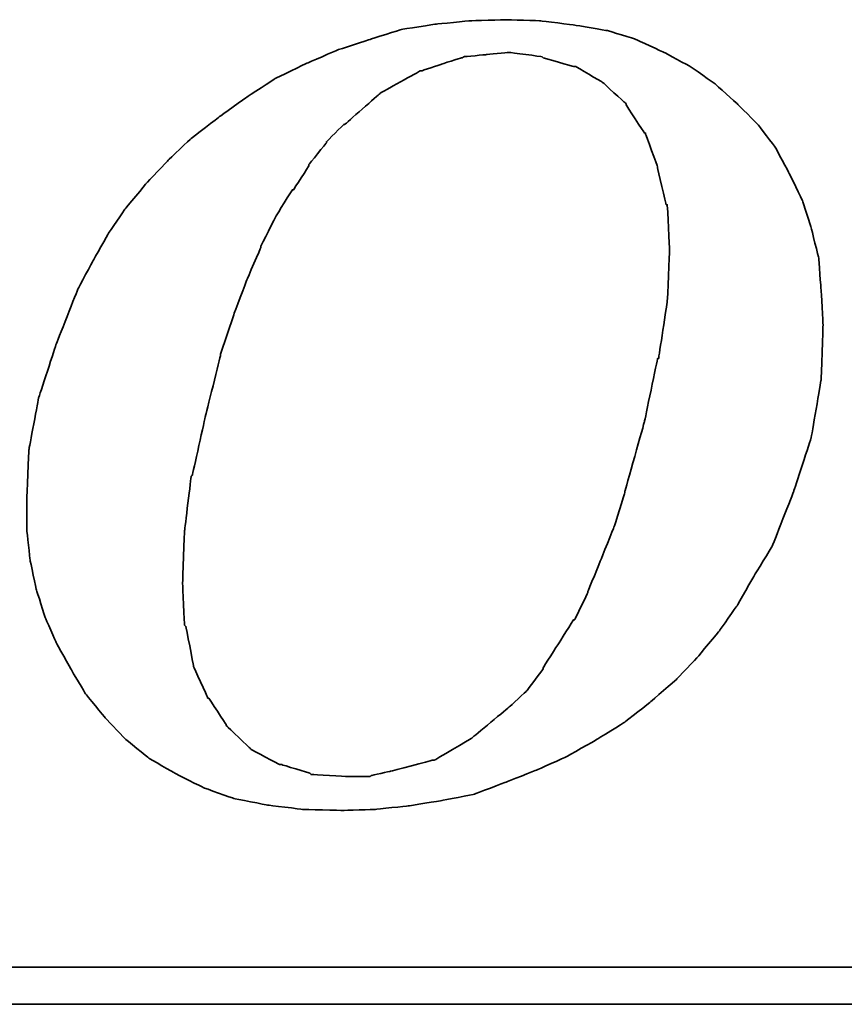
# Model space of a CAD drawing. Header units: millimetres. Extents: x 467 to 837, y 501 to 636.
# Tile 44 of 50: x 752 to 757, y 541 to 547. Entities that reach past the tile are written whole.
import ezdxf

# ---------------------------------------------------------------- set-up
doc = ezdxf.new("R2010")
doc.units = ezdxf.units.MM
doc.layers.add('DIM', color=4, linetype='CONTINUOUS')
doc.layers.add('layer 1', color=7, linetype='CONTINUOUS')

# ---------------------------------------------------------------- blocks, each defined once
blk = doc.blocks.new('TBI MOTION logo(完整正式版)')
at = {"layer": 'layer 1', "color": 22, "lineweight": 35}
for points, knots in [([(35.79625, -6.98375), (35.79625, -6.98375), (36.23125, -7.43875), (36.23125, -7.43875), (36.23125, -7.43875), (36.23125, -7.43875), (36.75625, -7.87125), (36.75625, -7.87125), (36.75625, -7.87125), (36.75625, -7.87125), (37.33125, -8.20375), (37.33125, -8.20375), (37.33125, -8.20375), (37.33125, -8.20375), (37.95625, -8.51875), (37.95625, -8.51875), (37.95625, -8.51875), (37.95625, -8.51875), (38.62625, -8.75875), (38.62625, -8.75875), (38.62625, -8.75875), (38.62625, -8.75875), (39.37125, -8.90375), (39.37125, -8.90375), (39.37125, -8.90375), (39.37125, -8.90375), (40.14125, -8.99875), (40.14125, -8.99875), (40.14125, -8.99875), (40.14125, -8.99875), (41.02625, -9.02375), (41.02625, -9.02375), (41.02625, -9.02375), (41.02625, -9.02375), (41.74625, -8.99875), (41.74625, -8.99875), (41.74625, -8.99875), (41.74625, -8.99875), (42.46625, -8.92375), (42.46625, -8.92375), (42.46625, -8.92375), (42.46625, -8.92375), (43.21125, -8.80625), (43.21125, -8.80625), (43.21125, -8.80625), (43.21125, -8.80625), (43.93125, -8.66375), (43.93125, -8.66375), (43.93125, -8.66375), (43.93125, -8.66375), (44.62625, -8.39875), (44.62625, -8.39875), (44.62625, -8.39875), (44.62625, -8.39875), (45.29625, -8.13375), (45.29625, -8.13375), (45.29625, -8.13375), (45.29625, -8.13375), (45.94625, -7.84375), (45.94625, -7.84375), (45.94625, -7.84375), (45.94625, -7.84375), (46.61625, -7.46375), (46.61625, -7.46375), (46.61625, -7.46375), (46.61625, -7.46375), (47.24125, -7.07875), (47.24125, -7.07875), (47.24125, -7.07875), (47.24125, -7.07875), (47.81625, -6.62375), (47.81625, -6.62375), (47.81625, -6.62375), (47.81625, -6.62375), (48.36875, -6.14375), (48.36875, -6.14375), (48.36875, -6.14375), (48.36875, -6.14375), (48.84625, -5.64125), (48.84625, -5.64125), (48.84625, -5.64125), (48.84625, -5.64125), (49.32625, -5.06375), (49.32625, -5.06375), (49.32625, -5.06375), (49.32625, -5.06375), (49.71125, -4.51374), (49.71125, -4.51374), (49.71125, -4.51374), (49.71125, -4.51374), (50.09625, -3.83874), (50.09625, -3.83874), (50.09625, -3.83874), (50.09625, -3.83874), (50.48125, -3.21374), (50.48125, -3.21374), (50.48125, -3.21374), (50.48125, -3.21374), (50.96125, -1.99125), (50.96125, -1.99125), (50.96125, -1.99125), (50.96125, -1.99125), (51.34375, -0.81875), (51.34375, -0.81875), (51.34375, -0.81875), (51.34375, -0.81875), (51.56125, 0.45624), (51.56125, 0.45624), (51.56125, 0.45624), (51.56125, 0.45624), (51.60625, 1.67624), (51.60625, 1.67624), (51.60625, 1.67624), (51.60625, 1.67624), (51.56125, 2.44625), (51.56125, 2.44625), (51.56125, 2.44625), (51.56125, 2.44625), (51.51125, 3.14125), (51.51125, 3.14125), (51.51125, 3.14125), (51.51125, 3.14125), (51.34375, 3.81125), (51.34375, 3.81125), (51.34375, 3.81125), (51.34375, 3.81125), (51.15125, 4.41125), (51.15125, 4.41125), (51.15125, 4.41125), (51.15125, 4.41125), (50.86125, 5.01125), (50.86125, 5.01125), (50.86125, 5.01125), (50.86125, 5.01125), (50.55125, 5.58875), (50.55125, 5.58875), (50.55125, 5.58875), (50.55125, 5.58875), (50.16625, 6.09125), (50.16625, 6.09125), (50.16625, 6.09125), (50.16625, 6.09125), (49.71125, 6.54875), (49.71125, 6.54875), (49.71125, 6.54875), (49.71125, 6.54875), (49.23125, 6.98125), (49.23125, 6.98125), (49.23125, 6.98125), (49.23125, 6.98125), (48.67875, 7.36625), (48.67875, 7.36625), (48.67875, 7.36625), (48.67875, 7.36625), (48.10375, 7.67625), (48.10375, 7.67625), (48.10375, 7.67625), (48.10375, 7.67625), (47.48125, 7.96375), (47.48125, 7.96375), (47.48125, 7.96375), (47.48125, 7.96375), (46.85625, 8.15625), (46.85625, 8.15625), (46.85625, 8.15625), (46.85625, 8.15625), (46.13625, 8.27624), (46.13625, 8.27624), (46.13625, 8.27624), (46.13625, 8.27624), (45.39125, 8.37125), (45.39125, 8.37125), (45.39125, 8.37125), (45.39125, 8.37125), (44.62625, 8.39624), (44.62625, 8.39624), (44.62625, 8.39624), (44.62625, 8.39624), (43.83625, 8.37125), (43.83625, 8.37125), (43.83625, 8.37125), (43.83625, 8.37125), (43.09125, 8.30125), (43.09125, 8.30125), (43.09125, 8.30125), (43.09125, 8.30125), (42.32125, 8.18125), (42.32125, 8.18125), (42.32125, 8.18125), (42.32125, 8.18125), (41.62875, 7.96375), (41.62875, 7.96375), (41.62875, 7.96375), (41.62875, 7.96375), (40.90625, 7.72625), (40.90625, 7.72625), (40.90625, 7.72625), (40.90625, 7.72625), (40.23624, 7.43625), (40.23624, 7.43625), (40.23624, 7.43625), (40.23624, 7.43625), (39.54124, 7.10125), (39.54124, 7.10125), (39.54124, 7.10125), (39.54124, 7.10125), (38.91625, 6.69125), (38.91625, 6.69125), (38.91625, 6.69125), (38.91625, 6.69125), (38.31625, 6.26125), (38.31625, 6.26125), (38.31625, 6.26125), (38.31625, 6.26125), (37.69125, 5.78125), (37.69125, 5.78125), (37.69125, 5.78125), (37.69125, 5.78125), (37.18625, 5.30125), (37.18625, 5.30125), (37.18625, 5.30125), (37.18625, 5.30125), (36.70625, 4.79624), (36.70625, 4.79624), (36.70625, 4.79624), (36.70625, 4.79624), (36.23125, 4.22125), (36.23125, 4.22125), (36.23125, 4.22125), (36.23125, 4.22125), (35.87124, 3.69375), (35.87124, 3.69375), (35.87124, 3.69375), (35.87124, 3.69375), (35.53125, 3.09125), (35.53125, 3.09125), (35.53125, 3.09125), (35.53125, 3.09125), (35.19875, 2.47125), (35.19875, 2.47125), (35.19875, 2.47125), (35.19875, 2.47125), (34.71625, 1.24625), (34.71625, 1.24625), (34.71625, 1.24625), (34.71625, 1.24625), (34.33125, 0.06874), (34.33125, 0.06874), (34.33125, 0.06874), (34.33125, 0.06874), (34.11625, -1.07875), (34.11625, -1.07875), (34.11625, -1.07875), (34.11625, -1.07875), (34.07125, -2.15875), (34.07125, -2.15875), (34.07125, -2.15875), (34.07125, -2.15875), (34.07125, -2.85375), (34.07125, -2.85375), (34.07125, -2.85375), (34.07125, -2.85375), (34.14125, -3.50375), (34.14125, -3.50375), (34.14125, -3.50375), (34.14125, -3.50375), (34.28625, -4.17375), (34.28625, -4.17375), (34.28625, -4.17375), (34.28625, -4.17375), (34.47625, -4.77624), (34.47625, -4.77624), (34.47625, -4.77624), (34.47625, -4.77624), (34.71625, -5.32625), (34.71625, -5.32625), (34.71625, -5.32625), (34.71625, -5.32625), (35.05375, -5.92875), (35.05375, -5.92875), (35.05375, -5.92875), (35.05375, -5.92875), (35.36375, -6.45375), (35.36375, -6.45375), (35.36375, -6.45375), (35.36375, -6.45375), (35.79625, -6.98375), (35.79625, -6.98375)], [0, 0, 0, 0, 0.01388889, 0.01388889, 0.01388889, 0.0138889, 0.02777778, 0.02777778, 0.02777778, 0.02777779, 0.04166667, 0.04166667, 0.04166667, 0.04166668, 0.05555556, 0.05555556, 0.05555556, 0.05555557, 0.06944444, 0.06944444, 0.06944444, 0.06944445, 0.08333333, 0.08333333, 0.08333333, 0.08333334, 0.09722222, 0.09722222, 0.09722222, 0.09722223, 0.11111111, 0.11111111, 0.11111111, 0.11111112, 0.125, 0.125, 0.125, 0.12500001, 0.13888889, 0.13888889, 0.13888889, 0.1388889, 0.15277778, 0.15277778, 0.15277778, 0.15277779, 0.16666667, 0.16666667, 0.16666667, 0.16666668, 0.18055556, 0.18055556, 0.18055556, 0.18055557, 0.19444444, 0.19444444, 0.19444444, 0.19444445, 0.20833333, 0.20833333, 0.20833333, 0.20833334, 0.22222222, 0.22222222, 0.22222222, 0.22222223, 0.23611111, 0.23611111, 0.23611111, 0.23611112, 0.25, 0.25, 0.25, 0.25000001, 0.26388889, 0.26388889, 0.26388889, 0.2638889, 0.27777778, 0.27777778, 0.27777778, 0.27777779, 0.29166667, 0.29166667, 0.29166667, 0.29166668, 0.30555556, 0.30555556, 0.30555556, 0.30555557, 0.31944444, 0.31944444, 0.31944444, 0.31944445, 0.33333333, 0.33333333, 0.33333333, 0.33333334, 0.34722222, 0.34722222, 0.34722222, 0.34722223, 0.36111111, 0.36111111, 0.36111111, 0.36111112, 0.375, 0.375, 0.375, 0.37500001, 0.38888889, 0.38888889, 0.38888889, 0.3888889, 0.40277778, 0.40277778, 0.40277778, 0.40277779, 0.41666667, 0.41666667, 0.41666667, 0.41666668, 0.43055556, 0.43055556, 0.43055556, 0.43055557, 0.44444444, 0.44444444, 0.44444444, 0.44444445, 0.45833333, 0.45833333, 0.45833333, 0.45833334, 0.47222222, 0.47222222, 0.47222222, 0.47222223, 0.48611111, 0.48611111, 0.48611111, 0.48611112, 0.5, 0.5, 0.5, 0.50000001, 0.51388889, 0.51388889, 0.51388889, 0.5138889, 0.52777778, 0.52777778, 0.52777778, 0.52777779, 0.54166667, 0.54166667, 0.54166667, 0.54166668, 0.55555556, 0.55555556, 0.55555556, 0.55555557, 0.56944444, 0.56944444, 0.56944444, 0.56944445, 0.58333333, 0.58333333, 0.58333333, 0.58333334, 0.59722222, 0.59722222, 0.59722222, 0.59722223, 0.61111111, 0.61111111, 0.61111111, 0.61111112, 0.625, 0.625, 0.625, 0.62500001, 0.63888889, 0.63888889, 0.63888889, 0.6388889, 0.65277778, 0.65277778, 0.65277778, 0.65277779, 0.66666667, 0.66666667, 0.66666667, 0.66666668, 0.68055556, 0.68055556, 0.68055556, 0.68055557, 0.69444444, 0.69444444, 0.69444444, 0.69444445, 0.70833333, 0.70833333, 0.70833333, 0.70833334, 0.72222222, 0.72222222, 0.72222222, 0.72222223, 0.73611111, 0.73611111, 0.73611111, 0.73611112, 0.75, 0.75, 0.75, 0.75000001, 0.76388889, 0.76388889, 0.76388889, 0.7638889, 0.77777778, 0.77777778, 0.77777778, 0.77777779, 0.79166667, 0.79166667, 0.79166667, 0.79166668, 0.80555556, 0.80555556, 0.80555556, 0.80555557, 0.81944444, 0.81944444, 0.81944444, 0.81944445, 0.83333333, 0.83333333, 0.83333333, 0.83333334, 0.84722222, 0.84722222, 0.84722222, 0.84722223, 0.86111111, 0.86111111, 0.86111111, 0.86111112, 0.875, 0.875, 0.875, 0.87500001, 0.88888889, 0.88888889, 0.88888889, 0.8888889, 0.90277778, 0.90277778, 0.90277778, 0.90277779, 0.91666667, 0.91666667, 0.91666667, 0.91666668, 0.93055556, 0.93055556, 0.93055556, 0.93055557, 0.94444444, 0.94444444, 0.94444444, 0.94444445, 0.95833333, 0.95833333, 0.95833333, 0.95833334, 0.97222222, 0.97222222, 0.97222222, 0.97222223, 0.98611111, 0.98611111, 0.98611111, 0.98611112, 1, 1, 1, 1]), ([(38.33875, 1.03124), (38.33875, 1.03124), (38.62625, 1.89625), (38.62625, 1.89625), (38.62625, 1.89625), (38.62625, 1.89625), (38.91625, 2.66375), (38.91625, 2.66375), (38.91625, 2.66375), (38.91625, 2.66375), (39.22625, 3.38125), (39.22625, 3.38125), (39.22625, 3.38125), (39.22625, 3.38125), (39.22625, 3.40624), (39.22625, 3.40624), (39.22625, 3.40624), (39.22625, 3.40624), (39.56124, 4.07624), (39.56124, 4.07624), (39.56124, 4.07624), (39.56124, 4.07624), (39.92125, 4.65125), (39.92125, 4.65125), (39.92125, 4.65125), (39.92125, 4.65125), (39.94625, 4.65125), (39.94625, 4.65125), (39.94625, 4.65125), (39.94625, 4.65125), (40.28125, 5.17875), (40.28125, 5.17875), (40.28125, 5.17875), (40.28125, 5.17875), (40.28125, 5.20375), (40.28125, 5.20375), (40.28125, 5.20375), (40.28125, 5.20375), (40.66875, 5.68625), (40.66875, 5.68625), (40.66875, 5.68625), (40.66875, 5.68625), (40.66875, 5.70625), (40.66875, 5.70625), (40.66875, 5.70625), (40.66875, 5.70625), (41.05124, 6.09125), (41.05124, 6.09125), (41.05124, 6.09125), (41.05124, 6.09125), (41.07625, 6.09125), (41.07625, 6.09125), (41.07625, 6.09125), (41.07625, 6.09125), (41.84125, 6.76625), (41.84125, 6.76625), (41.84125, 6.76625), (41.84125, 6.76625), (41.86625, 6.78625), (41.86625, 6.78625), (41.86625, 6.78625), (41.86625, 6.78625), (42.73125, 7.26624), (42.73125, 7.26624), (42.73125, 7.26624), (42.73125, 7.26624), (42.75625, 7.26624), (42.75625, 7.26624), (42.75625, 7.26624), (42.75625, 7.26624), (43.18625, 7.41125), (43.18625, 7.41125), (43.18625, 7.41125), (43.18625, 7.41125), (43.64125, 7.55625), (43.64125, 7.55625), (43.64125, 7.55625), (43.64125, 7.55625), (43.66625, 7.55625), (43.66625, 7.55625), (43.66625, 7.55625), (43.66625, 7.55625), (43.69125, 7.58124), (43.69125, 7.58124), (43.69125, 7.58124), (43.69125, 7.58124), (44.19125, 7.62625), (44.19125, 7.62625), (44.19125, 7.62625), (44.19125, 7.62625), (44.67125, 7.67625), (44.67125, 7.67625), (44.67125, 7.67625), (44.67125, 7.67625), (44.69625, 7.67625), (44.69625, 7.67625), (44.69625, 7.67625), (44.69625, 7.67625), (45.41875, 7.58124), (45.41875, 7.58124), (45.41875, 7.58124), (45.41875, 7.58124), (45.44125, 7.55625), (45.44125, 7.55625), (45.44125, 7.55625), (45.44125, 7.55625), (46.11125, 7.36625), (46.11125, 7.36625), (46.11125, 7.36625), (46.11125, 7.36625), (46.13625, 7.36625), (46.13625, 7.36625), (46.13625, 7.36625), (46.13625, 7.36625), (46.15875, 7.36625), (46.15875, 7.36625), (46.15875, 7.36625), (46.15875, 7.36625), (46.73625, 7.02624), (46.73625, 7.02624), (46.73625, 7.02624), (46.73625, 7.02624), (46.76125, 7.00624), (46.76125, 7.00624), (46.76125, 7.00624), (46.76125, 7.00624), (47.24125, 6.57124), (47.24125, 6.57124), (47.24125, 6.57124), (47.24125, 6.57124), (47.26625, 6.54875), (47.26625, 6.54875), (47.26625, 6.54875), (47.26625, 6.54875), (47.26625, 6.52375), (47.26625, 6.52375), (47.26625, 6.52375), (47.26625, 6.52375), (47.67375, 5.89875), (47.67375, 5.89875), (47.67375, 5.89875), (47.67375, 5.89875), (47.69625, 5.89875), (47.69625, 5.89875), (47.69625, 5.89875), (47.69625, 5.89875), (47.69625, 5.87625), (47.69625, 5.87625), (47.69625, 5.87625), (47.69625, 5.87625), (47.96125, 5.15625), (47.96125, 5.15625), (47.96125, 5.15625), (47.96125, 5.15625), (47.96125, 5.13125), (47.96125, 5.13125), (47.96125, 5.13125), (47.96125, 5.13125), (48.15125, 4.31875), (48.15125, 4.31875), (48.15125, 4.31875), (48.15125, 4.31875), (48.17625, 4.31875), (48.17625, 4.31875), (48.17625, 4.31875), (48.17625, 4.31875), (48.17625, 4.29125), (48.17625, 4.29125), (48.17625, 4.29125), (48.17625, 4.29125), (48.22625, 3.33125), (48.22625, 3.33125), (48.22625, 3.33125), (48.22625, 3.33125), (48.22625, 3.30875), (48.22625, 3.30875), (48.22625, 3.30875), (48.22625, 3.30875), (48.17625, 2.20624), (48.17625, 2.20624), (48.17625, 2.20624), (48.17625, 2.20624), (48.17625, 2.18124), (48.17625, 2.18124), (48.17625, 2.18124), (48.17625, 2.18124), (47.98375, 0.93624), (47.98375, 0.93624), (47.98375, 0.93624), (47.98375, 0.93624), (47.96125, 0.93624), (47.96125, 0.93624), (47.96125, 0.93624), (47.96125, 0.93624), (47.67375, -0.45874), (47.67375, -0.45874), (47.67375, -0.45874), (47.67375, -0.45874), (47.24125, -1.99125), (47.24125, -1.99125), (47.24125, -1.99125), (47.24125, -1.99125), (47.24125, -2.01874), (47.24125, -2.01874), (47.24125, -2.01874), (47.24125, -2.01874), (47.00125, -2.78375), (47.00125, -2.78375), (47.00125, -2.78375), (47.00125, -2.78375), (46.71125, -3.50375), (46.71125, -3.50375), (46.71125, -3.50375), (46.71125, -3.50375), (46.42625, -4.19875), (46.42625, -4.19875), (46.42625, -4.19875), (46.42625, -4.19875), (46.42625, -4.22375), (46.42625, -4.22375), (46.42625, -4.22375), (46.42625, -4.22375), (46.13625, -4.82374), (46.13625, -4.82374), (46.13625, -4.82374), (46.13625, -4.82374), (46.11125, -4.82374), (46.11125, -4.82374), (46.11125, -4.82374), (46.11125, -4.82374), (45.77625, -5.35125), (45.77625, -5.35125), (45.77625, -5.35125), (45.77625, -5.35125), (45.44125, -5.87875), (45.44125, -5.87875), (45.44125, -5.87875), (45.44125, -5.87875), (45.44125, -5.90375), (45.44125, -5.90375), (45.44125, -5.90375), (45.44125, -5.90375), (45.10625, -6.35875), (45.10625, -6.35875), (45.10625, -6.35875), (45.10625, -6.35875), (45.08125, -6.38375), (45.08125, -6.38375), (45.08125, -6.38375), (45.08125, -6.38375), (44.69625, -6.74375), (44.69625, -6.74375), (44.69625, -6.74375), (44.69625, -6.74375), (43.88375, -7.41625), (43.88375, -7.41625), (43.88375, -7.41625), (43.88375, -7.41625), (43.85625, -7.43875), (43.85625, -7.43875), (43.85625, -7.43875), (43.85625, -7.43875), (43.04125, -7.91875), (43.04125, -7.91875), (43.04125, -7.91875), (43.04125, -7.91875), (43.01625, -7.91875), (43.01625, -7.91875), (43.01625, -7.91875), (43.01625, -7.91875), (42.99625, -7.91875), (42.99625, -7.91875), (42.99625, -7.91875), (42.99625, -7.91875), (42.08125, -8.15875), (42.08125, -8.15875), (42.08125, -8.15875), (42.08125, -8.15875), (41.65125, -8.25625), (41.65125, -8.25625), (41.65125, -8.25625), (41.65125, -8.25625), (41.62875, -8.27875), (41.62875, -8.27875), (41.62875, -8.27875), (41.62875, -8.27875), (41.60125, -8.27875), (41.60125, -8.27875), (41.60125, -8.27875), (41.60125, -8.27875), (41.12125, -8.27875), (41.12125, -8.27875), (41.12125, -8.27875), (41.12125, -8.27875), (40.35624, -8.23125), (40.35624, -8.23125), (40.35624, -8.23125), (40.35624, -8.23125), (40.33125, -8.23125), (40.33125, -8.23125), (40.33125, -8.23125), (40.33125, -8.23125), (40.30625, -8.20375), (40.30625, -8.20375), (40.30625, -8.20375), (40.30625, -8.20375), (39.68375, -8.01375), (39.68375, -8.01375), (39.68375, -8.01375), (39.68375, -8.01375), (39.66124, -8.01375), (39.66124, -8.01375), (39.66124, -8.01375), (39.66124, -8.01375), (39.63625, -8.01375), (39.63625, -8.01375), (39.63625, -8.01375), (39.63625, -8.01375), (39.01125, -7.67875), (39.01125, -7.67875), (39.01125, -7.67875), (39.01125, -7.67875), (38.98875, -7.65375), (38.98875, -7.65375), (38.98875, -7.65375), (38.98875, -7.65375), (38.48625, -7.17375), (38.48625, -7.17375), (38.48625, -7.17375), (38.48625, -7.17375), (38.45875, -7.14875), (38.45875, -7.14875), (38.45875, -7.14875), (38.45875, -7.14875), (38.45875, -7.12875), (38.45875, -7.12875), (38.45875, -7.12875), (38.45875, -7.12875), (38.07625, -6.54875), (38.07625, -6.54875), (38.07625, -6.54875), (38.07625, -6.54875), (38.05125, -6.54875), (38.05125, -6.54875), (38.05125, -6.54875), (38.05125, -6.54875), (38.05125, -6.52875), (38.05125, -6.52875), (38.05125, -6.52875), (38.05125, -6.52875), (37.74125, -5.85375), (37.74125, -5.85375), (37.74125, -5.85375), (37.74125, -5.85375), (37.74125, -5.82875), (37.74125, -5.82875), (37.74125, -5.82875), (37.74125, -5.82875), (37.57375, -4.96875), (37.57375, -4.96875), (37.57375, -4.96875), (37.57375, -4.96875), (37.54625, -4.94375), (37.54625, -4.94375), (37.54625, -4.94375), (37.54625, -4.94375), (37.50125, -4.03375), (37.50125, -4.03375), (37.50125, -4.03375), (37.50125, -4.03375), (37.50125, -4.00875), (37.50125, -4.00875), (37.50125, -4.00875), (37.50125, -4.00875), (37.54625, -2.85375), (37.54625, -2.85375), (37.54625, -2.85375), (37.54625, -2.85375), (37.69125, -1.65875), (37.69125, -1.65875), (37.69125, -1.65875), (37.69125, -1.65875), (37.71624, -1.63375), (37.71624, -1.63375), (37.71624, -1.63375), (37.71624, -1.63375), (38.00375, -0.33875), (38.00375, -0.33875), (38.00375, -0.33875), (38.00375, -0.33875), (38.33875, 1.00624), (38.33875, 1.00624), (38.33875, 1.00624), (38.33875, 1.00624), (38.33875, 1.03124), (38.33875, 1.03124)], [0, 0, 0, 0, 0.01010101, 0.01010101, 0.01010101, 0.01010102, 0.02020202, 0.02020202, 0.02020202, 0.02020203, 0.03030303, 0.03030303, 0.03030303, 0.03030304, 0.04040404, 0.04040404, 0.04040404, 0.04040405, 0.05050505, 0.05050505, 0.05050505, 0.05050506, 0.06060606, 0.06060606, 0.06060606, 0.06060607, 0.07070707, 0.07070707, 0.07070707, 0.07070708, 0.08080808, 0.08080808, 0.08080808, 0.08080809, 0.09090909, 0.09090909, 0.09090909, 0.0909091, 0.1010101, 0.1010101, 0.1010101, 0.10101011, 0.11111111, 0.11111111, 0.11111111, 0.11111112, 0.12121212, 0.12121212, 0.12121212, 0.12121213, 0.13131313, 0.13131313, 0.13131313, 0.13131314, 0.14141414, 0.14141414, 0.14141414, 0.14141415, 0.15151515, 0.15151515, 0.15151515, 0.15151516, 0.16161616, 0.16161616, 0.16161616, 0.16161617, 0.17171717, 0.17171717, 0.17171717, 0.17171718, 0.18181818, 0.18181818, 0.18181818, 0.18181819, 0.19191919, 0.19191919, 0.19191919, 0.1919192, 0.2020202, 0.2020202, 0.2020202, 0.20202021, 0.21212121, 0.21212121, 0.21212121, 0.21212122, 0.22222222, 0.22222222, 0.22222222, 0.22222223, 0.23232323, 0.23232323, 0.23232323, 0.23232324, 0.24242424, 0.24242424, 0.24242424, 0.24242425, 0.25252525, 0.25252525, 0.25252525, 0.25252526, 0.26262626, 0.26262626, 0.26262626, 0.26262627, 0.27272727, 0.27272727, 0.27272727, 0.27272728, 0.28282828, 0.28282828, 0.28282828, 0.28282829, 0.29292929, 0.29292929, 0.29292929, 0.2929293, 0.3030303, 0.3030303, 0.3030303, 0.30303031, 0.31313131, 0.31313131, 0.31313131, 0.31313132, 0.32323232, 0.32323232, 0.32323232, 0.32323233, 0.33333333, 0.33333333, 0.33333333, 0.33333334, 0.34343434, 0.34343434, 0.34343434, 0.34343435, 0.35353535, 0.35353535, 0.35353535, 0.35353536, 0.36363636, 0.36363636, 0.36363636, 0.36363637, 0.37373737, 0.37373737, 0.37373737, 0.37373738, 0.38383838, 0.38383838, 0.38383838, 0.38383839, 0.39393939, 0.39393939, 0.39393939, 0.3939394, 0.4040404, 0.4040404, 0.4040404, 0.40404041, 0.41414141, 0.41414141, 0.41414141, 0.41414142, 0.42424242, 0.42424242, 0.42424242, 0.42424243, 0.43434343, 0.43434343, 0.43434343, 0.43434344, 0.44444444, 0.44444444, 0.44444444, 0.44444445, 0.45454545, 0.45454545, 0.45454545, 0.45454546, 0.46464646, 0.46464646, 0.46464646, 0.46464647, 0.47474747, 0.47474747, 0.47474747, 0.47474748, 0.48484848, 0.48484848, 0.48484848, 0.48484849, 0.49494949, 0.49494949, 0.49494949, 0.4949495, 0.50505051, 0.50505051, 0.50505051, 0.50505052, 0.51515152, 0.51515152, 0.51515152, 0.51515153, 0.52525253, 0.52525253, 0.52525253, 0.52525254, 0.53535354, 0.53535354, 0.53535354, 0.53535355, 0.54545455, 0.54545455, 0.54545455, 0.54545456, 0.55555556, 0.55555556, 0.55555556, 0.55555557, 0.56565657, 0.56565657, 0.56565657, 0.56565658, 0.57575758, 0.57575758, 0.57575758, 0.57575759, 0.58585859, 0.58585859, 0.58585859, 0.5858586, 0.5959596, 0.5959596, 0.5959596, 0.59595961, 0.60606061, 0.60606061, 0.60606061, 0.60606062, 0.61616162, 0.61616162, 0.61616162, 0.61616163, 0.62626263, 0.62626263, 0.62626263, 0.62626264, 0.63636364, 0.63636364, 0.63636364, 0.63636365, 0.64646465, 0.64646465, 0.64646465, 0.64646466, 0.65656566, 0.65656566, 0.65656566, 0.65656567, 0.66666667, 0.66666667, 0.66666667, 0.66666668, 0.67676768, 0.67676768, 0.67676768, 0.67676769, 0.68686869, 0.68686869, 0.68686869, 0.6868687, 0.6969697, 0.6969697, 0.6969697, 0.69696971, 0.70707071, 0.70707071, 0.70707071, 0.70707072, 0.71717172, 0.71717172, 0.71717172, 0.71717173, 0.72727273, 0.72727273, 0.72727273, 0.72727274, 0.73737374, 0.73737374, 0.73737374, 0.73737375, 0.74747475, 0.74747475, 0.74747475, 0.74747476, 0.75757576, 0.75757576, 0.75757576, 0.75757577, 0.76767677, 0.76767677, 0.76767677, 0.76767678, 0.77777778, 0.77777778, 0.77777778, 0.77777779, 0.78787879, 0.78787879, 0.78787879, 0.7878788, 0.7979798, 0.7979798, 0.7979798, 0.79797981, 0.80808081, 0.80808081, 0.80808081, 0.80808082, 0.81818182, 0.81818182, 0.81818182, 0.81818183, 0.82828283, 0.82828283, 0.82828283, 0.82828284, 0.83838384, 0.83838384, 0.83838384, 0.83838385, 0.84848485, 0.84848485, 0.84848485, 0.84848486, 0.85858586, 0.85858586, 0.85858586, 0.85858587, 0.86868687, 0.86868687, 0.86868687, 0.86868688, 0.87878788, 0.87878788, 0.87878788, 0.87878789, 0.88888889, 0.88888889, 0.88888889, 0.8888889, 0.8989899, 0.8989899, 0.8989899, 0.89898991, 0.90909091, 0.90909091, 0.90909091, 0.90909092, 0.91919192, 0.91919192, 0.91919192, 0.91919193, 0.92929293, 0.92929293, 0.92929293, 0.92929294, 0.93939394, 0.93939394, 0.93939394, 0.93939395, 0.94949495, 0.94949495, 0.94949495, 0.94949496, 0.95959596, 0.95959596, 0.95959596, 0.95959597, 0.96969697, 0.96969697, 0.96969697, 0.96969698, 0.97979798, 0.97979798, 0.97979798, 0.97979799, 0.98989899, 0.98989899, 0.98989899, 0.989899, 1, 1, 1, 1]), ([(75.90875, -9.47875), (75.90875, -9.47875), (75.90875, -12.28625), (75.90875, -12.28625), (75.90875, -12.28625), (75.90875, -12.28625), (75.90875, -12.47875), (75.90875, -12.47875), (75.90875, -12.47875), (75.90875, -12.47875), (75.71625, -12.47875), (75.71625, -12.47875), (75.71625, -12.47875), (75.71625, -12.47875), (-88.32875, -12.47875), (-88.32875, -12.47875), (-88.32875, -12.47875), (-88.32875, -12.47875), (-88.32875, -13.29375), (-88.32875, -13.29375), (-88.32875, -13.29375), (-88.32875, -13.29375), (82.89125, -13.29375), (82.89125, -13.29375), (82.89125, -13.29375), (82.89125, -13.29375), (75.90875, -9.47875), (75.90875, -9.47875)], [0, 0, 0, 0, 0.14285714, 0.14285714, 0.14285714, 0.14285715, 0.28571429, 0.28571429, 0.28571429, 0.2857143, 0.42857143, 0.42857143, 0.42857143, 0.42857144, 0.57142857, 0.57142857, 0.57142857, 0.57142858, 0.71428571, 0.71428571, 0.71428571, 0.71428572, 0.85714286, 0.85714286, 0.85714286, 0.85714287, 1, 1, 1, 1])]:
    blk.add_open_spline(points, degree=3, knots=knots, dxfattribs=at)

msp = doc.modelspace()

# ---------------------------------------------------------------- block references
at = {"layer": 'DIM', "color": 7, "xscale": 0.2736514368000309, "yscale": 0.2736514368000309, "zscale": 0.2736514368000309}
msp.add_blockref('TBI MOTION logo(完整正式版)', (742.7691, 544.6927), dxfattribs=at)

doc.saveas('drawing.dxf')
